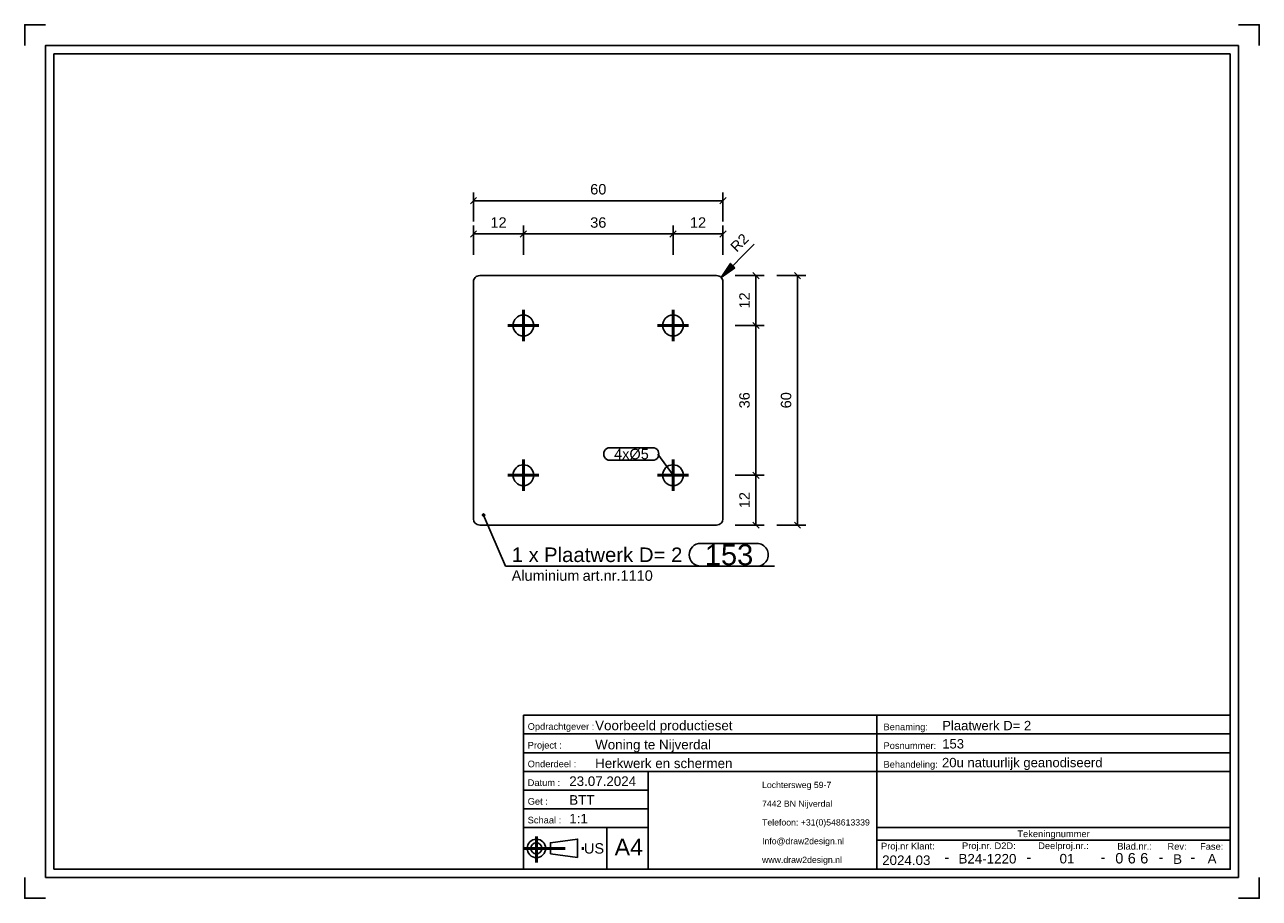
# Model space of a CAD drawing. Header units: millimetres. Extents: x 339 to 636, y -283 to -73.
import ezdxf
from ezdxf.enums import TextEntityAlignment as Align

# ---------------------------------------------------------------- set-up
doc = ezdxf.new("R2010")
doc.units = ezdxf.units.MM
doc.linetypes.add('STRICHPUNKT2', pattern=[18.5, 10, -4, 0.5, -4])
doc.layers.get('0').update_dxf_attribs({"linetype": 'CONTINUOUS'})
for name, color, linetype in [('DIM49', 4, 'CONTINUOUS'), ('TXT_ALL', 7, 'CONTINUOUS'), ('TXT_DIM49', 2, 'CONTINUOUS'), ('TXT_YELLOW', 2, 'CONTINUOUS')]:
    doc.layers.add(name, color=color, linetype=linetype)
doc.layers.add('LE_ALL', color=7, linetype='CONTINUOUS', lineweight=50)
doc.styles.add('ARIAL', font='arial.ttf')

# ---------------------------------------------------------------- blocks, each defined once
blk = doc.blocks.new('TFIELD_00005', base_point=(516.27, -274.12))
at = {"layer": 'TXT_YELLOW', "style": 'ARIAL'}
for s, p in [('Lochtersweg 59-7', (516.27, -256.12)), ('7442 BN Nijverdal', (516.27, -260.62)), ('Telefoon: +31(0)548613339', (516.27, -265.12)), ('Info@draw2design.nl', (516.27, -269.62)), ('www.draw2design.nl', (516.27, -274.12))]:
    blk.add_text(s, height=1.5, dxfattribs=at).set_placement(p, align=Align.MIDDLE_LEFT)
blk = doc.blocks.new('FLEX_00004', base_point=(529.08, -276.37))
blk.add_blockref('TFIELD_00005', (516.27, -274.12))
blk = doc.blocks.new('D2D_00003', base_point=(489.14, -274.51))
blk.add_blockref('FLEX_00004', (529.08, -276.37))
blk = doc.blocks.new('TFIELD_00007', base_point=(480.8, -271.06))
at = {"layer": 'TXT_YELLOW', "style": 'ARIAL'}
blk.add_text('A4', height=4, dxfattribs=at).set_placement((480.8, -271.06), align=Align.MIDDLE_LEFT)
blk = doc.blocks.new('FLEX_00006', base_point=(484.18, -271.06))
blk.add_blockref('TFIELD_00007', (480.8, -271.06))
blk = doc.blocks.new('TFIELD_00013', base_point=(473.42, -271.37))
at = {"layer": 'TXT_YELLOW', "style": 'ARIAL'}
blk.add_text('US', height=2.5, dxfattribs=at).set_placement((473.42, -271.37), align=Align.MIDDLE_LEFT)
blk = doc.blocks.new('FLEX_00012', base_point=(473.42, -271.37))
blk.add_blockref('TFIELD_00013', (473.42, -271.37))
blk = doc.blocks.new('US_00011', base_point=(463.33, -271.37))
blk.add_line((465.35, -272.7), (471.91, -273.59))
blk.add_lwpolyline([(465.35, -272.7), (465.35, -270.03), (471.91, -269.15), (471.91, -273.59)])
for radius in [2.22, 1.33]:
    blk.add_circle((461.99, -271.37), radius)
at = {"layer": 'LE_ALL', "color": 1, "linetype": 'STRICHPUNKT2'}
for p, q in [((461.99, -268.55), (461.99, -274.77)), ((458.89, -271.37), (473.76, -271.37))]:
    blk.add_line(p, q, dxfattribs=at)
blk.add_blockref('FLEX_00012', (473.42, -271.37))
blk = doc.blocks.new('SCHRIFE_00015', base_point=(469.89, -256.37))
for p, q in [((458.89, -239.37), (543.89, -239.37)), ((458.89, -239.37), (458.89, -276.37)), ((543.89, -239.37), (628.89, -239.37)), ((543.89, -276.37), (543.89, -239.37)), ((628.89, -239.37), (628.89, -276.37)), ((458.89, -243.87), (543.89, -243.87)), ((543.89, -243.87), (628.89, -243.87)), ((458.89, -248.37), (543.89, -248.37)), ((543.89, -248.37), (628.89, -248.37)), ((458.89, -252.87), (628.89, -252.87)), ((488.89, -252.87), (488.89, -276.37)), ((488.89, -257.37), (458.89, -257.37)), ((488.89, -261.87), (458.89, -261.87)), ((488.89, -266.37), (458.89, -266.37)), ((478.89, -266.37), (478.89, -276.37)), ((628.89, -266.37), (543.89, -266.37)), ((628.89, -269.37), (543.89, -269.37)), ((628.89, -276.37), (458.89, -276.37))]:
    blk.add_line(p, q)
at = {"layer": 'TXT_YELLOW', "style": 'ARIAL'}
for s, height, p in [('Voorbeeld productieset', 2.3, (476.12, -242.97)), ('Plaatwerk D= 2', 2.25, (559.61, -242.97)), ('Woning te Nijverdal', 2.3, (476.12, -247.57)), ('153', 2.25, (559.61, -247.36)), ('20u natuurlijk geanodiseerd', 2.25, (559.56, -251.86)), ('Herkwerk en schermen', 2.3, (476.12, -252.07)), ('23.07.2024', 2.3, (469.89, -256.37)), ('BTT', 2.3, (469.89, -260.87)), ('1:1', 2.3, (469.89, -265.37))]:
    blk.add_text(s, height=height, dxfattribs=at).set_placement(p)
for s, height, p in [('2024.03', 2.3, (550.97, -275.37)), ('B24-1220', 2.3, (570.49, -275.01)), ('01', 2.3, (589.63, -274.99)), ('B', 2.3, (616.23, -275.1)), ('A', 2.3, (624.53, -275)), ('-', 2.5, (560.72, -274.71)), ('-', 2.5, (580.46, -274.71)), ('-', 2.5, (598.29, -274.71)), ('-', 2.5, (612.23, -274.71)), ('-', 2.5, (619.88, -274.71))]:
    blk.add_text(s, height=height, dxfattribs=at).set_placement(p, align=Align.CENTER)
blk = doc.blocks.new('TFIELD_00019', base_point=(607.24, -273.74))
at = {"layer": 'TXT_ALL', "style": 'ARIAL'}
blk.add_text('6', height=2.5, dxfattribs=at).set_placement((607.24, -273.74), align=Align.MIDDLE_LEFT)
blk = doc.blocks.new('6_00018')
blk.add_blockref('TFIELD_00019', (607.24, -273.74))
blk = doc.blocks.new('TELLER1_00017')
blk.add_blockref('6_00018', (0, 0))
blk = doc.blocks.new('TFIELD_00022', base_point=(604.24, -273.74))
at = {"layer": 'TXT_ALL', "style": 'ARIAL'}
blk.add_text('6', height=2.5, dxfattribs=at).set_placement((604.24, -273.74), align=Align.MIDDLE_LEFT)
blk = doc.blocks.new('6_00021')
blk.add_blockref('TFIELD_00022', (604.24, -273.74))
blk = doc.blocks.new('TELLER2_00020')
blk.add_blockref('6_00021', (0, 0))
blk = doc.blocks.new('TFIELD_00025', base_point=(601.24, -273.74))
at = {"layer": 'TXT_ALL', "style": 'ARIAL'}
blk.add_text('0', height=2.5, dxfattribs=at).set_placement((601.24, -273.74), align=Align.MIDDLE_LEFT)
blk = doc.blocks.new('0_00024')
blk.add_blockref('TFIELD_00025', (601.24, -273.74))
blk = doc.blocks.new('TELLER3_00023')
blk.add_blockref('0_00024', (0, 0))
blk = doc.blocks.new('NL_00026', base_point=(459.89, -242.87))
at = {"layer": 'TXT_ALL', "color": 1, "style": 'ARIAL'}
blk.add_text('Tekeningnummer', height=1.6, dxfattribs=at).set_placement((586.39, -267.87), align=Align.MIDDLE_CENTER)
at = {"layer": 'TXT_YELLOW', "style": 'ARIAL'}
for s, p in [('Opdrachtgever :', (459.89, -242.87)), ('Benaming:', (545.49, -242.97)), ('Project :', (459.89, -247.37)), ('Posnummer:', (545.49, -247.47)), ('Onderdeel :', (459.89, -251.87)), ('Behandeling:', (545.49, -251.97)), ('Datum :', (459.89, -256.37)), ('Get :', (459.89, -260.87)), ('Schaal :', (459.89, -265.37)), ('Proj.nr Klant:', (544.89, -271.62)), ('Proj.nr. D2D:', (564.37, -271.54)), ('Deelproj.nr.:', (582.7, -271.54)), ('Blad.nr.:', (601.73, -271.66)), ('Rev:', (613.8, -271.7)), ('Fase:', (621.64, -271.7))]:
    blk.add_text(s, height=1.6, dxfattribs=at).set_placement(p)
blk = doc.blocks.new('SCHRIFE_00014')
for name, p in [('SCHRIFE_00015', (469.89, -256.37)), ('NL_00026', (459.89, -242.87)), ('TELLER3_00023', (0, 0)), ('TELLER2_00020', (0, 0)), ('TELLER1_00017', (0, 0))]:
    blk.add_blockref(name, p)
blk = doc.blocks.new('DINA4Q_00002', base_point=(628.89, -80.37))
for p, q in [((630.89, -78.37), (630.89, -278.37)), ((345.89, -276.37), (345.89, -80.37)), ((345.89, -80.37), (628.89, -80.37)), ((343.89, -278.37), (630.89, -278.37))]:
    blk.add_line(p, q)
for points in [[(338.89, -78.37), (338.89, -73.37), (343.89, -73.37)], [(630.89, -73.37), (635.89, -73.37), (635.89, -78.37)], [(343.89, -278.37), (343.89, -78.37), (630.89, -78.37)], [(628.89, -80.37), (628.89, -276.37), (345.89, -276.37)], [(338.89, -278.37), (338.89, -283.37), (343.89, -283.37)], [(630.89, -283.37), (635.89, -283.37), (635.89, -278.37)]]:
    blk.add_lwpolyline(points)
for name, p in [('SCHRIFE_00014', (0, 0)), ('D2D_00003', (489.14, -274.51)), ('US_00011', (463.33, -271.37)), ('FLEX_00006', (484.18, -271.06))]:
    blk.add_blockref(name, p)
blk = doc.blocks.new('_ZBL0072_00001')
blk.add_blockref('DINA4Q_00002', (628.89, -80.37))
blk = doc.blocks.new('_D1', base_point=(510.17, -128.22))
at = {"layer": 'DIM49', "color": 1}
for p, q in [((506.41, -134.11), (514.35, -126.16)), ((507.14, -133.61), (506.75, -133.61)), ((507.43, -133.41), (506.89, -133.41)), ((507.72, -133.21), (507.02, -133.21)), ((508.01, -133.01), (507.16, -133.01)), ((508.31, -132.81), (507.3, -132.81)), ((508.6, -132.61), (507.43, -132.61)), ((508.89, -132.41), (507.57, -132.41)), ((509.18, -132.21), (507.71, -132.21)), ((509.48, -132.01), (507.84, -132.01)), ((507.98, -131.81), (509.76, -131.81)), ((508.12, -131.61), (509.56, -131.61)), ((508.25, -131.41), (509.36, -131.41)), ((508.39, -131.21), (509.16, -131.21)), ((508.53, -131.01), (508.96, -131.01)), ((508.66, -130.81), (508.76, -130.81)), ((506.55, -134.01), (506.47, -134.01)), ((506.84, -133.81), (506.61, -133.81))]:
    blk.add_line(p, q, dxfattribs=at)
blk.add_lwpolyline([(509.76, -131.81), (506.41, -134.11), (508.7, -130.75)], close=True, dxfattribs=at)
at = {"layer": 'TXT_DIM49', "style": 'ARIAL'}
for s, p in [('2', (511.93, -126.46)), ('R', (510.17, -128.22))]:
    blk.add_text(s, height=2.5, rotation=45.0001, dxfattribs=at).set_placement(p)
blk = doc.blocks.new('_D2', base_point=(450.93, -122.17))
at = {"layer": 'DIM49', "color": 1}
for p, q in [((446.85, -128.67), (446.85, -121.67)), ((458.85, -128.67), (458.85, -121.67)), ((447.6, -122.92), (446.1, -124.42)), ((446.85, -123.67), (458.85, -123.67)), ((458.1, -124.42), (459.6, -122.92))]:
    blk.add_line(p, q, dxfattribs=at)
at = {"layer": 'TXT_DIM49', "style": 'ARIAL'}
blk.add_text('12', height=2.5, dxfattribs=at).set_placement((450.93, -122.17))
blk = doc.blocks.new('_D3', base_point=(474.93, -122.17))
at = {"layer": 'DIM49', "color": 1}
for p, q in [((458.85, -128.67), (458.85, -121.67)), ((494.85, -128.67), (494.85, -121.67)), ((459.6, -122.92), (458.1, -124.42)), ((458.85, -123.67), (494.85, -123.67)), ((494.1, -124.42), (495.6, -122.92))]:
    blk.add_line(p, q, dxfattribs=at)
at = {"layer": 'TXT_DIM49', "style": 'ARIAL'}
blk.add_text('36', height=2.5, dxfattribs=at).set_placement((474.93, -122.17))
blk = doc.blocks.new('_D4', base_point=(498.93, -122.17))
at = {"layer": 'DIM49', "color": 1}
for p, q in [((494.85, -128.67), (494.85, -121.67)), ((506.85, -128.67), (506.85, -121.67)), ((495.6, -122.92), (494.1, -124.42)), ((494.85, -123.67), (506.85, -123.67)), ((506.1, -124.42), (507.6, -122.92))]:
    blk.add_line(p, q, dxfattribs=at)
at = {"layer": 'TXT_DIM49', "style": 'ARIAL'}
blk.add_text('12', height=2.5, dxfattribs=at).set_placement((498.93, -122.17))
blk = doc.blocks.new('_D5', base_point=(474.93, -114.17))
at = {"layer": 'DIM49', "color": 1}
for p, q in [((447.6, -114.92), (446.1, -116.42)), ((446.85, -120.67), (446.85, -113.67)), ((446.85, -115.67), (506.85, -115.67)), ((506.1, -116.42), (507.6, -114.92)), ((506.85, -120.67), (506.85, -113.67))]:
    blk.add_line(p, q, dxfattribs=at)
at = {"layer": 'TXT_DIM49', "style": 'ARIAL'}
blk.add_text('60', height=2.5, dxfattribs=at).set_placement((474.93, -114.17))
blk = doc.blocks.new('_D6', base_point=(513.29, -189.59))
at = {"layer": 'DIM49', "color": 1}
for p, q in [((515.54, -182.42), (514.04, -180.92)), ((509.79, -181.67), (516.79, -181.67)), ((514.79, -193.67), (514.79, -181.67)), ((514.04, -192.92), (515.54, -194.42)), ((509.79, -193.67), (516.79, -193.67))]:
    blk.add_line(p, q, dxfattribs=at)
at = {"layer": 'TXT_DIM49', "style": 'ARIAL'}
blk.add_text('12', height=2.5, rotation=90.0002, dxfattribs=at).set_placement((513.29, -189.59))
blk = doc.blocks.new('_D7', base_point=(513.29, -165.59))
at = {"layer": 'DIM49', "color": 1}
for p, q in [((515.54, -146.42), (514.04, -144.92)), ((509.79, -145.67), (516.79, -145.67)), ((514.79, -181.67), (514.79, -145.67)), ((514.04, -180.92), (515.54, -182.42)), ((509.79, -181.67), (516.79, -181.67))]:
    blk.add_line(p, q, dxfattribs=at)
at = {"layer": 'TXT_DIM49', "style": 'ARIAL'}
blk.add_text('36', height=2.5, rotation=90.0002, dxfattribs=at).set_placement((513.29, -165.59))
blk = doc.blocks.new('_D8', base_point=(513.29, -141.59))
at = {"layer": 'DIM49', "color": 1}
for p, q in [((515.54, -134.42), (514.04, -132.92)), ((509.79, -133.67), (516.79, -133.67)), ((514.79, -145.67), (514.79, -133.67)), ((514.04, -144.92), (515.54, -146.42)), ((509.79, -145.67), (516.79, -145.67))]:
    blk.add_line(p, q, dxfattribs=at)
at = {"layer": 'TXT_DIM49', "style": 'ARIAL'}
blk.add_text('12', height=2.5, rotation=90.0002, dxfattribs=at).set_placement((513.29, -141.59))
blk = doc.blocks.new('_D9', base_point=(523.29, -165.59))
at = {"layer": 'DIM49', "color": 1}
for p, q in [((525.54, -134.42), (524.04, -132.92)), ((519.79, -133.67), (526.79, -133.67)), ((524.79, -193.67), (524.79, -133.67)), ((524.04, -192.92), (525.54, -194.42)), ((519.79, -193.67), (526.79, -193.67))]:
    blk.add_line(p, q, dxfattribs=at)
at = {"layer": 'TXT_DIM49', "style": 'ARIAL'}
blk.add_text('60', height=2.5, rotation=90.0002, dxfattribs=at).set_placement((523.29, -165.59))
blk = doc.blocks.new('SHAPE_00047', base_point=(494.85, -181.67))
at = {"layer": 'DIM49', "color": 3}
for p, q in [((479.68, -175.07), (489.94, -175.07)), ((489.94, -178.07), (479.68, -178.07)), ((494.85, -181.67), (491.19, -176.57))]:
    blk.add_line(p, q, dxfattribs=at)
for centre, start_param, end_param in [((479.68, -176.57), 1.570796, 4.712389), ((489.94, -176.57), 4.712389, 7.853982)]:
    blk.add_ellipse(centre, major_axis=(1.5, 0), ratio=1, start_param=start_param, end_param=end_param, dxfattribs=at)
at = {"layer": 'TXT_DIM49', "style": 'ARIAL'}
blk.add_text('4xØ5', height=2.5, dxfattribs=at).set_placement((480.68, -176.57), align=Align.MIDDLE_LEFT)
blk = doc.blocks.new('SHAPE_00048', base_point=(449.29, -191.23))
at = {"layer": 'DIM49', "color": 3}
for p, q in [((449.03, -191.19), (449.55, -191.19)), ((449.09, -191.39), (449.5, -191.39)), ((449.4, -190.99), (449.18, -190.99)), ((449.29, -191.23), (454.53, -203.54)), ((501.5, -198.04), (515.02, -198.04)), ((454.53, -203.54), (519.27, -203.54)), ((515.02, -203.54), (501.5, -203.54))]:
    blk.add_line(p, q, dxfattribs=at)
blk.add_lwpolyline([(449.13, -191.03), (449.08, -191.07), (449.05, -191.13), (449.03, -191.2), (449.03, -191.27), (449.05, -191.34), (449.09, -191.4), (449.13, -191.44), (449.19, -191.48), (449.26, -191.49), (449.33, -191.49), (449.4, -191.48), (449.46, -191.44), (449.5, -191.39), (449.54, -191.33), (449.55, -191.26), (449.55, -191.2), (449.54, -191.13), (449.5, -191.07), (449.45, -191.02), (449.39, -190.99), (449.33, -190.97), (449.26, -190.97), (449.19, -190.99)], close=True, dxfattribs=at)
for centre, start_param, end_param in [((501.5, -200.79), 3.141593, 6.283185), ((515.02, -200.79), 0, 3.141593)]:
    blk.add_ellipse(centre, major_axis=(0, -2.75), ratio=1, start_param=start_param, end_param=end_param, dxfattribs=at)
at = {"layer": 'TXT_DIM49', "style": 'ARIAL'}
for s, height, p in [('Plaatwerk D= 2', 3.5, (463.82, -200.79)), ('153', 5, (502.5, -200.79)), ('1 x', 3.5, (456.03, -200.79)), ('Aluminium', 2.5, (456.03, -205.79)), ('art.nr.1110', 2.5, (473.1, -205.79))]:
    blk.add_text(s, height=height, dxfattribs=at).set_placement(p, align=Align.MIDDLE_LEFT)
blk = doc.blocks.new('Plaatwerk D_ 2_00032', base_point=(461.35, -145.67))
for p, q in [((446.85, -192.17), (446.85, -135.17)), ((505.35, -193.67), (448.35, -193.67))]:
    blk.add_line(p, q)
blk.add_lwpolyline([(506.85, -192.17), (506.85, -135.17, 0.414214), (505.35, -133.67), (448.35, -133.67, 0.414214), (446.85, -135.17)], format="xyb")
for centre in [(458.85, -145.67), (494.85, -145.67), (458.85, -181.67), (494.85, -181.67)]:
    blk.add_circle(centre, 2.5)
for centre, start, end in [((448.35, -192.17), 180, -90), ((505.35, -192.17), -90, 0)]:
    blk.add_arc(centre, 1.5, start, end)
for name, p in [('_D5', (474.93, -114.17)), ('_D2', (450.93, -122.17)), ('_D3', (474.93, -122.17)), ('_D4', (498.93, -122.17)), ('_D1', (510.17, -128.22)), ('_D8', (513.29, -141.59)), ('_D9', (523.29, -165.59)), ('_D7', (513.29, -165.59)), ('SHAPE_00047', (494.85, -181.67)), ('_D6', (513.29, -189.59)), ('SHAPE_00048', (449.29, -191.23))]:
    blk.add_blockref(name, p)
blk = doc.blocks.new('_00034', base_point=(494.85, -181.67))
at = {"layer": 'LE_ALL', "color": 1, "linetype": 'STRICHPUNKT2'}
for p, q in [((458.85, -145.67), (458.85, -141.92)), ((458.85, -145.67), (458.85, -141.92)), ((494.85, -145.67), (494.85, -141.92)), ((494.85, -145.67), (494.85, -141.92)), ((458.85, -145.67), (455.1, -145.67)), ((458.85, -145.67), (455.1, -145.67)), ((458.85, -145.67), (458.85, -149.42)), ((458.85, -145.67), (462.6, -145.67)), ((458.85, -145.67), (458.85, -149.42)), ((458.85, -145.67), (462.6, -145.67)), ((494.85, -145.67), (491.1, -145.67)), ((494.85, -145.67), (491.1, -145.67)), ((494.85, -145.67), (494.85, -149.42)), ((494.85, -145.67), (498.6, -145.67)), ((494.85, -145.67), (494.85, -149.42)), ((494.85, -145.67), (498.6, -145.67)), ((458.85, -181.67), (458.85, -177.92)), ((458.85, -181.67), (458.85, -177.92)), ((494.85, -181.67), (494.85, -177.92)), ((494.85, -181.67), (494.85, -177.92)), ((458.85, -181.67), (455.1, -181.67)), ((458.85, -181.67), (455.1, -181.67)), ((458.85, -181.67), (458.85, -185.42)), ((458.85, -181.67), (462.6, -181.67)), ((458.85, -181.67), (458.85, -185.42)), ((458.85, -181.67), (462.6, -181.67)), ((494.85, -181.67), (491.1, -181.67)), ((494.85, -181.67), (491.1, -181.67)), ((494.85, -181.67), (494.85, -185.42)), ((494.85, -181.67), (498.6, -181.67)), ((494.85, -181.67), (494.85, -185.42)), ((494.85, -181.67), (498.6, -181.67))]:
    blk.add_line(p, q, dxfattribs=at)
blk = doc.blocks.new('_00033')
blk.add_blockref('_00034', (494.85, -181.67))
blk = doc.blocks.new('Plaatwerk D_ 2_00031')
for name, p in [('Plaatwerk D_ 2_00032', (461.35, -145.67)), ('_00033', (0, 0))]:
    blk.add_blockref(name, p)
blk = doc.blocks.new('Afdekkapje + montage_00030')
blk.add_blockref('Plaatwerk D_ 2_00031', (0, 0))
blk = doc.blocks.new('Tussenkoker_00029')
blk.add_blockref('Afdekkapje + montage_00030', (0, 0))
blk = doc.blocks.new('_A3D0180_00028')
blk.add_blockref('Tussenkoker_00029', (0, 0))
blk = doc.blocks.new('_ANS0180_00027')
blk.add_blockref('_A3D0180_00028', (0, 0))

msp = doc.modelspace()

# ---------------------------------------------------------------- block references
for name in ['_ZBL0072_00001', '_ANS0180_00027']:
    msp.add_blockref(name, (0, 0))

doc.saveas('drawing.dxf')
